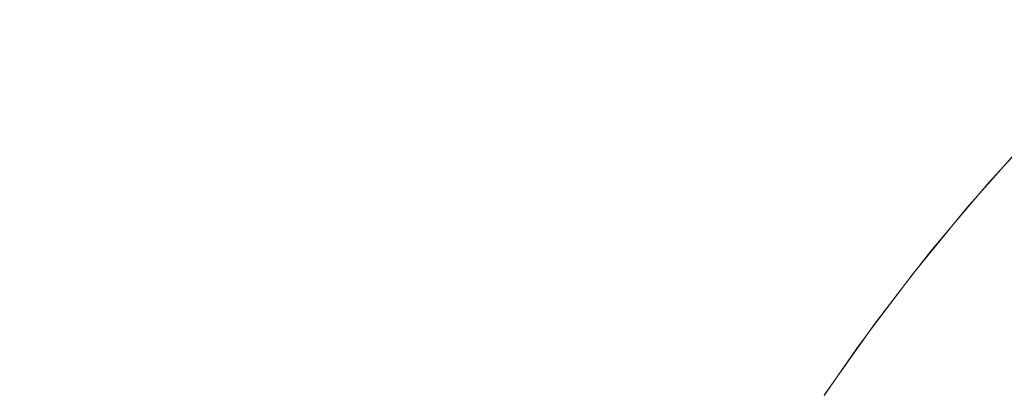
# Model space of a CAD drawing. Header units: centimetres. Extents: x -25.9 to 27.4, y -21.7 to -19.9.
# Tile 151 of 202: x 9.4921 to 9.5382, y -19.9039 to -19.8863. Entities that reach past the tile are written whole.
import ezdxf

# ---------------------------------------------------------------- set-up
doc = ezdxf.new("R2010")
doc.units = ezdxf.units.CM
doc.header["$LTSCALE"] = 2.54
doc.layers.add('Lucido design-1', color=7, linetype='Continuous')

# ---------------------------------------------------------------- blocks, each defined once
blk = doc.blocks.new('Gruppo-5-1')
at = {"color": 7, "linetype": 'Continuous', "lineweight": 9}
for points, invisible_edges in [([(9.514183, -19.883641, 876.010859), (9.517888, -19.883641, 876.006464), (9.515505, -19.88634, 876.004539), (9.511883, -19.88634, 876.008835)], 15), ([(9.517888, -19.883641, 876.006464), (9.521404, -19.883641, 876.001915), (9.518941, -19.88634, 876.000093), (9.515505, -19.88634, 876.004539)], 15), ([(9.521404, -19.883641, 876.001915), (9.524724, -19.883641, 875.997221), (9.522186, -19.88634, 875.995506), (9.518941, -19.88634, 876.000093)], 15), ([(9.524724, -19.883641, 875.997221), (9.527842, -19.883641, 875.992391), (9.525233, -19.88634, 875.990784), (9.522186, -19.88634, 875.995506)], 15), ([(9.527842, -19.883641, 875.992391), (9.530751, -19.883641, 875.987432), (9.528077, -19.88634, 875.985938), (9.525233, -19.88634, 875.990784)], 15), ([(9.530751, -19.883641, 875.987432), (9.533448, -19.883641, 875.982355), (9.530713, -19.88634, 875.980976), (9.528077, -19.88634, 875.985938)], 15), ([(9.533448, -19.883641, 875.982355), (9.535927, -19.883641, 875.977167), (9.533135, -19.88634, 875.975906), (9.530713, -19.88634, 875.980976)], 15), ([(9.535927, -19.883641, 875.977167), (9.538183, -19.883641, 875.97188), (9.535341, -19.88634, 875.970737), (9.533135, -19.88634, 875.975906)], 15), ([(9.538183, -19.883641, 875.97188), (9.540213, -19.883641, 875.966501), (9.537325, -19.88634, 875.96548), (9.535341, -19.88634, 875.970737)], 15), ([(9.540213, -19.883641, 875.966501), (9.542013, -19.883641, 875.961041), (9.539084, -19.88634, 875.960144), (9.537325, -19.88634, 875.96548)], 15), ([(27.312519, -19.889175, 876.39198), (27.312519, -19.886273, 876.388942), (-25.787481, -19.886273, 876.388942), (-25.787481, -19.889175, 876.39198)], 10), ([(9.491229, -19.88634, 876.027806), (9.495674, -19.88634, 876.02437), (9.493822, -19.88916, 876.022076), (9.489476, -19.88916, 876.025436)], 15), ([(9.495674, -19.88634, 876.02437), (9.49997, -19.88634, 876.020748), (9.498023, -19.88916, 876.018535), (9.493822, -19.88916, 876.022076)], 15), ([(9.49997, -19.88634, 876.020748), (9.504109, -19.88634, 876.016947), (9.502069, -19.88916, 876.014818), (9.498023, -19.88916, 876.018535)], 15), ([(9.504109, -19.88634, 876.016947), (9.508082, -19.88634, 876.012973), (9.505954, -19.88916, 876.010934), (9.502069, -19.88916, 876.014818)], 15), ([(9.508082, -19.88634, 876.012973), (9.511883, -19.88634, 876.008835), (9.50967, -19.88916, 876.006887), (9.505954, -19.88916, 876.010934)], 15), ([(9.511883, -19.88634, 876.008835), (9.515505, -19.88634, 876.004539), (9.513211, -19.88916, 876.002687), (9.50967, -19.88916, 876.006887)], 15), ([(9.515505, -19.88634, 876.004539), (9.518941, -19.88634, 876.000093), (9.516571, -19.88916, 875.99834), (9.513211, -19.88916, 876.002687)], 15), ([(9.518941, -19.88634, 876.000093), (9.522186, -19.88634, 875.995506), (9.519744, -19.88916, 875.993855), (9.516571, -19.88916, 875.99834)], 15), ([(9.522186, -19.88634, 875.995506), (9.525233, -19.88634, 875.990784), (9.522723, -19.88916, 875.989239), (9.519744, -19.88916, 875.993855)], 15), ([(9.525233, -19.88634, 875.990784), (9.528077, -19.88634, 875.985938), (9.525503, -19.88916, 875.9845), (9.522723, -19.88916, 875.989239)], 15), ([(9.528077, -19.88634, 875.985938), (9.530713, -19.88634, 875.980976), (9.52808, -19.88916, 875.979648), (9.525503, -19.88916, 875.9845)], 15), ([(9.530713, -19.88634, 875.980976), (9.533135, -19.88634, 875.975906), (9.530449, -19.88916, 875.974691), (9.52808, -19.88916, 875.979648)], 15), ([(9.533135, -19.88634, 875.975906), (9.535341, -19.88634, 875.970737), (9.532605, -19.88916, 875.969638), (9.530449, -19.88916, 875.974691)], 15), ([(9.535341, -19.88634, 875.970737), (9.537325, -19.88634, 875.96548), (9.534545, -19.88916, 875.964498), (9.532605, -19.88916, 875.969638)], 15), ([(9.537325, -19.88634, 875.96548), (9.539084, -19.88634, 875.960144), (9.536265, -19.88916, 875.95928), (9.534545, -19.88916, 875.964498)], 15), ([(9.539084, -19.88634, 875.960144), (9.540615, -19.88634, 875.954737), (9.537762, -19.88916, 875.953994), (9.536265, -19.88916, 875.95928)], 15), ([(9.540615, -19.88634, 875.954737), (9.541915, -19.88634, 875.94927), (9.539033, -19.88916, 875.948649), (9.537762, -19.88916, 875.953994)], 15), ([(-25.787481, -19.889175, 876.39198), (-25.787481, -19.889292, 876.392092), (27.312519, -19.889292, 876.392092), (27.312519, -19.889175, 876.39198)], 10), ([(9.489476, -19.88916, 876.025436), (9.493822, -19.88916, 876.022076), (9.492046, -19.892095, 876.019876), (9.487794, -19.892095, 876.023162)], 15), ([(9.493822, -19.88916, 876.022076), (9.498023, -19.88916, 876.018535), (9.496154, -19.892095, 876.016412), (9.492046, -19.892095, 876.019876)], 15), ([(9.498023, -19.88916, 876.018535), (9.502069, -19.88916, 876.014818), (9.500112, -19.892095, 876.012777), (9.496154, -19.892095, 876.016412)], 15), ([(9.502069, -19.88916, 876.014818), (9.505954, -19.88916, 876.010934), (9.503912, -19.892095, 876.008977), (9.500112, -19.892095, 876.012777)], 15), ([(9.505954, -19.88916, 876.010934), (9.50967, -19.88916, 876.006887), (9.507547, -19.892095, 876.005019), (9.503912, -19.892095, 876.008977)], 15), ([(9.50967, -19.88916, 876.006887), (9.513211, -19.88916, 876.002687), (9.511011, -19.892095, 876.000911), (9.507547, -19.892095, 876.005019)], 15), ([(9.513211, -19.88916, 876.002687), (9.516571, -19.88916, 875.99834), (9.514298, -19.892095, 875.996659), (9.511011, -19.892095, 876.000911)], 15), ([(9.516571, -19.88916, 875.99834), (9.519744, -19.88916, 875.993855), (9.517401, -19.892095, 875.992271), (9.514298, -19.892095, 875.996659)], 15), ([(9.519744, -19.88916, 875.993855), (9.522723, -19.88916, 875.989239), (9.520315, -19.892095, 875.987756), (9.517401, -19.892095, 875.992271)], 15), ([(9.522723, -19.88916, 875.989239), (9.525503, -19.88916, 875.9845), (9.523035, -19.892095, 875.983121), (9.520315, -19.892095, 875.987756)], 15), ([(9.525503, -19.88916, 875.9845), (9.52808, -19.88916, 875.979648), (9.525555, -19.892095, 875.978375), (9.523035, -19.892095, 875.983121)], 15), ([(9.52808, -19.88916, 875.979648), (9.530449, -19.88916, 875.974691), (9.527872, -19.892095, 875.973527), (9.525555, -19.892095, 875.978375)], 15), ([(9.530449, -19.88916, 875.974691), (9.532605, -19.88916, 875.969638), (9.529981, -19.892095, 875.968584), (9.527872, -19.892095, 875.973527)], 15), ([(9.532605, -19.88916, 875.969638), (9.534545, -19.88916, 875.964498), (9.531879, -19.892095, 875.963556), (9.529981, -19.892095, 875.968584)], 15), ([(9.534545, -19.88916, 875.964498), (9.536265, -19.88916, 875.95928), (9.533561, -19.892095, 875.958452), (9.531879, -19.892095, 875.963556)], 15), ([(9.536265, -19.88916, 875.95928), (9.537762, -19.88916, 875.953994), (9.535025, -19.892095, 875.953282), (9.533561, -19.892095, 875.958452)], 15), ([(9.537762, -19.88916, 875.953994), (9.539033, -19.88916, 875.948649), (9.536269, -19.892095, 875.948054), (9.535025, -19.892095, 875.953282)], 15), ([(9.539033, -19.88916, 875.948649), (9.540076, -19.88916, 875.943255), (9.537289, -19.892095, 875.942777), (9.536269, -19.892095, 875.948054)], 15), ([(9.540076, -19.88916, 875.943255), (9.54089, -19.88916, 875.937822), (9.538085, -19.892095, 875.937463), (9.537289, -19.892095, 875.942777)], 15), ([(9.54089, -19.88916, 875.937822), (9.541472, -19.88916, 875.932359), (9.538654, -19.892095, 875.932119), (9.538085, -19.892095, 875.937463)], 15), ([(27.312519, -19.892218, 876.394906), (27.312519, -19.889292, 876.392092), (-25.787481, -19.889292, 876.392092), (-25.787481, -19.892218, 876.394906)], 10), ([(9.540392, -19.890872, 875.717024), (9.537523, -19.893995, 875.717024), (9.537452, -19.893933, 875.721383), (9.539012, -19.892233, 875.721383)], 11), ([(9.537523, -19.893995, 875.717024), (9.540392, -19.890872, 875.717024), (9.540584, -19.891056, 875.712891), (9.537723, -19.894171, 875.712891)], 15), ([(9.537723, -19.894171, 875.712891), (9.540584, -19.891056, 875.712891), (9.540899, -19.891358, 875.708777), (9.53805, -19.89446, 875.708777)], 15), ([(9.53805, -19.89446, 875.708777), (9.540899, -19.891358, 875.708777), (9.541337, -19.891777, 875.704687), (9.538505, -19.89486, 875.704687)], 15), ([(-25.787481, -19.892218, 876.394906), (-25.787481, -19.892445, 876.395107), (27.312519, -19.892445, 876.395107), (27.312519, -19.892218, 876.394906)], 10), ([(27.312519, -19.895386, 876.397705), (27.312519, -19.892445, 876.395107), (-25.787481, -19.892445, 876.395107), (-25.787481, -19.895386, 876.397705)], 10), ([(9.492046, -19.892095, 876.019876), (9.496154, -19.892095, 876.016412), (9.494368, -19.895139, 876.014383), (9.490348, -19.895139, 876.017773)], 15), ([(9.496154, -19.892095, 876.016412), (9.500112, -19.892095, 876.012777), (9.498242, -19.895139, 876.010825), (9.494368, -19.895139, 876.014383)], 15), ([(9.500112, -19.892095, 876.012777), (9.503912, -19.892095, 876.008977), (9.50196, -19.895139, 876.007106), (9.498242, -19.895139, 876.010825)], 15), ([(9.503912, -19.892095, 876.008977), (9.507547, -19.892095, 876.005019), (9.505518, -19.895139, 876.003233), (9.50196, -19.895139, 876.007106)], 15), ([(9.507547, -19.892095, 876.005019), (9.511011, -19.892095, 876.000911), (9.508908, -19.895139, 875.999212), (9.505518, -19.895139, 876.003233)], 15), ([(9.511011, -19.892095, 876.000911), (9.514298, -19.892095, 875.996659), (9.512124, -19.895139, 875.995051), (9.508908, -19.895139, 875.999212)], 15), ([(9.514298, -19.892095, 875.996659), (9.517401, -19.892095, 875.992271), (9.515161, -19.895139, 875.990758), (9.512124, -19.895139, 875.995051)], 15), ([(9.517401, -19.892095, 875.992271), (9.520315, -19.892095, 875.987756), (9.518013, -19.895139, 875.986339), (9.515161, -19.895139, 875.990758)], 15), ([(9.520315, -19.892095, 875.987756), (9.523035, -19.892095, 875.983121), (9.520675, -19.895139, 875.981803), (9.518013, -19.895139, 875.986339)], 15), ([(9.523035, -19.892095, 875.983121), (9.525555, -19.892095, 875.978375), (9.523141, -19.895139, 875.977158), (9.520675, -19.895139, 875.981803)], 15), ([(9.525555, -19.892095, 875.978375), (9.527872, -19.892095, 875.973527), (9.525409, -19.895139, 875.972413), (9.523141, -19.895139, 875.977158)], 15), ([(9.527872, -19.892095, 875.973527), (9.529981, -19.892095, 875.968584), (9.527473, -19.895139, 875.967576), (9.525409, -19.895139, 875.972413)], 15), ([(9.529981, -19.892095, 875.968584), (9.531879, -19.892095, 875.963556), (9.52933, -19.895139, 875.962655), (9.527473, -19.895139, 875.967576)], 15), ([(9.531879, -19.892095, 875.963556), (9.533561, -19.892095, 875.958452), (9.530976, -19.895139, 875.957661), (9.52933, -19.895139, 875.962655)], 15), ([(9.533561, -19.892095, 875.958452), (9.535025, -19.892095, 875.953282), (9.532409, -19.895139, 875.9526), (9.530976, -19.895139, 875.957661)], 15), ([(9.535025, -19.892095, 875.953282), (9.536269, -19.892095, 875.948054), (9.533626, -19.895139, 875.947484), (9.532409, -19.895139, 875.9526)], 15), ([(9.536269, -19.892095, 875.948054), (9.537289, -19.892095, 875.942777), (9.534625, -19.895139, 875.942321), (9.533626, -19.895139, 875.947484)], 15), ([(9.537289, -19.892095, 875.942777), (9.538085, -19.892095, 875.937463), (9.535403, -19.895139, 875.937119), (9.534625, -19.895139, 875.942321)], 15), ([(9.538085, -19.892095, 875.937463), (9.538654, -19.892095, 875.932119), (9.53596, -19.895139, 875.93189), (9.535403, -19.895139, 875.937119)], 15), ([(9.538654, -19.892095, 875.932119), (9.538996, -19.892095, 875.926756), (9.536295, -19.895139, 875.926641), (9.53596, -19.895139, 875.93189)], 15), ([(9.538998, -19.89222, 875.921383), (9.536407, -19.895139, 875.921383), (9.536295, -19.895139, 875.926641), (9.538996, -19.892095, 875.926756)], 14), ([(9.537452, -19.893933, 875.721383), (9.536407, -19.895139, 875.921383), (9.538998, -19.89222, 875.921383)], 9), ([(9.538998, -19.89222, 875.921383), (9.539012, -19.892233, 875.721383), (9.537452, -19.893933, 875.721383)], 9), ([(9.537523, -19.893995, 875.717024), (9.534789, -19.897238, 875.717024), (9.534715, -19.897178, 875.721383), (9.536214, -19.8954, 875.721383)], 11), ([(9.534789, -19.897238, 875.717024), (9.537523, -19.893995, 875.717024), (9.537723, -19.894171, 875.712891), (9.534996, -19.897405, 875.712891)], 15), ([(9.534996, -19.897405, 875.712891), (9.537723, -19.894171, 875.712891), (9.53805, -19.89446, 875.708777), (9.535336, -19.897679, 875.708777)], 15), ([(9.537452, -19.893933, 875.721383), (9.536214, -19.8954, 875.721383), (9.536202, -19.895389, 875.921383), (9.536407, -19.895139, 875.921383)], 10), ([(9.536214, -19.8954, 875.721383), (9.537452, -19.893933, 875.721383), (9.537523, -19.893995, 875.717024)], 10), ([(9.535336, -19.897679, 875.708777), (9.53805, -19.89446, 875.708777), (9.538505, -19.89486, 875.704687), (9.535807, -19.89806, 875.704687)], 15), ([(9.490348, -19.895139, 876.017773), (9.494368, -19.895139, 876.014383), (9.492667, -19.898288, 876.01245), (9.48873, -19.898288, 876.015769)], 15), ([(9.494368, -19.895139, 876.014383), (9.498242, -19.895139, 876.010825), (9.49646, -19.898288, 876.008966), (9.492667, -19.898288, 876.01245)], 15), ([(9.498242, -19.895139, 876.010825), (9.50196, -19.895139, 876.007106), (9.500102, -19.898288, 876.005325), (9.49646, -19.898288, 876.008966)], 15), ([(9.50196, -19.895139, 876.007106), (9.505518, -19.895139, 876.003233), (9.503585, -19.898288, 876.001532), (9.500102, -19.898288, 876.005325)], 15), ([(9.505518, -19.895139, 876.003233), (9.508908, -19.895139, 875.999212), (9.506905, -19.898288, 875.997595), (9.503585, -19.898288, 876.001532)], 15), ([(9.508908, -19.895139, 875.999212), (9.512124, -19.895139, 875.995051), (9.510054, -19.898288, 875.99352), (9.506905, -19.898288, 875.997595)], 15), ([(9.512124, -19.895139, 875.995051), (9.515161, -19.895139, 875.990758), (9.513028, -19.898288, 875.989316), (9.510054, -19.898288, 875.99352)], 15), ([(9.515161, -19.895139, 875.990758), (9.518013, -19.895139, 875.986339), (9.51582, -19.898288, 875.984989), (9.513028, -19.898288, 875.989316)], 15), ([(9.518013, -19.895139, 875.986339), (9.520675, -19.895139, 875.981803), (9.518427, -19.898288, 875.980547), (9.51582, -19.898288, 875.984989)], 15), ([(9.520675, -19.895139, 875.981803), (9.523141, -19.895139, 875.977158), (9.520842, -19.898288, 875.975999), (9.518427, -19.898288, 875.980547)], 15), ([(9.523141, -19.895139, 875.977158), (9.525409, -19.895139, 875.972413), (9.523063, -19.898288, 875.971352), (9.520842, -19.898288, 875.975999)], 15), ([(9.525409, -19.895139, 875.972413), (9.527473, -19.895139, 875.967576), (9.525084, -19.898288, 875.966616), (9.523063, -19.898288, 875.971352)], 15), ([(9.527473, -19.895139, 875.967576), (9.52933, -19.895139, 875.962655), (9.526902, -19.898288, 875.961798), (9.525084, -19.898288, 875.966616)], 15), ([(9.52933, -19.895139, 875.962655), (9.530976, -19.895139, 875.957661), (9.528514, -19.898288, 875.956907), (9.526902, -19.898288, 875.961798)], 15), ([(9.530976, -19.895139, 875.957661), (9.532409, -19.895139, 875.9526), (9.529917, -19.898288, 875.951952), (9.528514, -19.898288, 875.956907)], 15), ([(9.532409, -19.895139, 875.9526), (9.533626, -19.895139, 875.947484), (9.531109, -19.898288, 875.946942), (9.529917, -19.898288, 875.951952)], 15), ([(9.533626, -19.895139, 875.947484), (9.534625, -19.895139, 875.942321), (9.532087, -19.898288, 875.941885), (9.531109, -19.898288, 875.946942)], 15), ([(9.534625, -19.895139, 875.942321), (9.535403, -19.895139, 875.937119), (9.532849, -19.898288, 875.936792), (9.532087, -19.898288, 875.941885)], 15), ([(9.535403, -19.895139, 875.937119), (9.53596, -19.895139, 875.93189), (9.533395, -19.898288, 875.931672), (9.532849, -19.898288, 875.936792)], 15), ([(9.53596, -19.895139, 875.93189), (9.536295, -19.895139, 875.926641), (9.533723, -19.898288, 875.926532), (9.533395, -19.898288, 875.931672)], 15), ([(9.536202, -19.895389, 875.921383), (9.533832, -19.898288, 875.921383), (9.533723, -19.898288, 875.926532), (9.536295, -19.895139, 875.926641)], 14), ([(9.535807, -19.89806, 875.704687), (9.538505, -19.89486, 875.704687), (9.539086, -19.895371, 875.70063), (9.536409, -19.898546, 875.70063)], 15), ([(9.536295, -19.895139, 875.926641), (9.536407, -19.895139, 875.921383), (9.536202, -19.895389, 875.921383)], 9), ([(-25.787481, -19.895386, 876.397705), (-25.787481, -19.895726, 876.397981), (27.312519, -19.895726, 876.397981), (27.312519, -19.895386, 876.397705)], 10), ([(27.312519, -19.898655, 876.400357), (27.312519, -19.895726, 876.397981), (-25.787481, -19.895726, 876.397981), (-25.787481, -19.898655, 876.400357)], 10), ([(9.534715, -19.897178, 875.721383), (9.533832, -19.898288, 875.921383), (9.536202, -19.895389, 875.921383)], 9), ([(9.536202, -19.895389, 875.921383), (9.536214, -19.8954, 875.721383), (9.534715, -19.897178, 875.721383)], 9), ([(9.536409, -19.898546, 875.70063), (9.539086, -19.895371, 875.70063), (9.539791, -19.895992, 875.696612), (9.53714, -19.899136, 875.696612)], 15), ([(9.53714, -19.899136, 875.696612), (9.539791, -19.895992, 875.696612), (9.54062, -19.896721, 875.692639), (9.537999, -19.899829, 875.692639)], 15), ([(9.537999, -19.899829, 875.692639), (9.54062, -19.896721, 875.692639), (9.541569, -19.897557, 875.688718), (9.538983, -19.900624, 875.688718)], 15), ([(9.532185, -19.900451, 875.721383), (9.533563, -19.898668, 875.721383), (9.534789, -19.897238, 875.717024), (9.532196, -19.900593, 875.717024)], 14), ([(9.532196, -19.900593, 875.717024), (9.534789, -19.897238, 875.717024), (9.534996, -19.897405, 875.712891), (9.53241, -19.900751, 875.712891)], 15), ([(9.53241, -19.900751, 875.712891), (9.534996, -19.897405, 875.712891), (9.535336, -19.897679, 875.708777), (9.532761, -19.901011, 875.708777)], 15), ([(9.534715, -19.897178, 875.721383), (9.533563, -19.898668, 875.721383), (9.533552, -19.89866, 875.921383), (9.533832, -19.898288, 875.921383)], 10), ([(9.533563, -19.898668, 875.721383), (9.534715, -19.897178, 875.721383), (9.534789, -19.897238, 875.717024)], 10), ([(9.532761, -19.901011, 875.708777), (9.535336, -19.897679, 875.708777), (9.535807, -19.89806, 875.704687), (9.533248, -19.901371, 875.704687)], 15), ([(9.48873, -19.898288, 876.015769), (9.492667, -19.898288, 876.01245), (9.491031, -19.901584, 876.01059), (9.487174, -19.901584, 876.013842)], 15), ([(9.492667, -19.898288, 876.01245), (9.49646, -19.898288, 876.008966), (9.494746, -19.901584, 876.007178), (9.491031, -19.901584, 876.01059)], 15), ([(9.49646, -19.898288, 876.008966), (9.500102, -19.898288, 876.005325), (9.498313, -19.901584, 876.003611), (9.494746, -19.901584, 876.007178)], 15), ([(9.500102, -19.898288, 876.005325), (9.503585, -19.898288, 876.001532), (9.501726, -19.901584, 875.999895), (9.498313, -19.901584, 876.003611)], 15), ([(9.503585, -19.898288, 876.001532), (9.506905, -19.898288, 875.997595), (9.504977, -19.901584, 875.996039), (9.501726, -19.901584, 875.999895)], 15), ([(9.506905, -19.898288, 875.997595), (9.510054, -19.898288, 875.99352), (9.508062, -19.901584, 875.992047), (9.504977, -19.901584, 875.996039)], 15), ([(9.510054, -19.898288, 875.99352), (9.513028, -19.898288, 875.989316), (9.510975, -19.901584, 875.987929), (9.508062, -19.901584, 875.992047)], 15), ([(9.513028, -19.898288, 875.989316), (9.51582, -19.898288, 875.984989), (9.513711, -19.901584, 875.98369), (9.510975, -19.901584, 875.987929)], 15), ([(9.51582, -19.898288, 875.984989), (9.518427, -19.898288, 875.980547), (9.516264, -19.901584, 875.979339), (9.513711, -19.901584, 875.98369)], 15), ([(9.518427, -19.898288, 875.980547), (9.520842, -19.898288, 875.975999), (9.51863, -19.901584, 875.974884), (9.516264, -19.901584, 875.979339)], 15), ([(9.520842, -19.898288, 875.975999), (9.523063, -19.898288, 875.971352), (9.520805, -19.901584, 875.970332), (9.51863, -19.901584, 875.974884)], 15), ([(9.523063, -19.898288, 875.971352), (9.525084, -19.898288, 875.966616), (9.522785, -19.901584, 875.965692), (9.520805, -19.901584, 875.970332)], 15), ([(9.525084, -19.898288, 875.966616), (9.526902, -19.898288, 875.961798), (9.524566, -19.901584, 875.960972), (9.522785, -19.901584, 875.965692)], 15), ([(9.526902, -19.898288, 875.961798), (9.528514, -19.898288, 875.956907), (9.526146, -19.901584, 875.956181), (9.524566, -19.901584, 875.960972)], 15), ([(9.528514, -19.898288, 875.956907), (9.529917, -19.898288, 875.951952), (9.52752, -19.901584, 875.951327), (9.526146, -19.901584, 875.956181)], 15), ([(9.529917, -19.898288, 875.951952), (9.531109, -19.898288, 875.946942), (9.528687, -19.901584, 875.94642), (9.52752, -19.901584, 875.951327)], 15), ([(9.531109, -19.898288, 875.946942), (9.532087, -19.898288, 875.941885), (9.529645, -19.901584, 875.941467), (9.528687, -19.901584, 875.94642)], 15), ([(9.532087, -19.898288, 875.941885), (9.532849, -19.898288, 875.936792), (9.530392, -19.901584, 875.936478), (9.529645, -19.901584, 875.941467)], 15), ([(9.532849, -19.898288, 875.936792), (9.533395, -19.898288, 875.931672), (9.530927, -19.901584, 875.931461), (9.530392, -19.901584, 875.936478)], 15), ([(9.533395, -19.898288, 875.931672), (9.533723, -19.898288, 875.926532), (9.531248, -19.901584, 875.926427), (9.530927, -19.901584, 875.931461)], 15), ([(9.533552, -19.89866, 875.921383), (9.532199, -19.900461, 875.921383), (9.531248, -19.901584, 875.926427), (9.533723, -19.898288, 875.926532)], 14), ([(9.533248, -19.901371, 875.704687), (9.535807, -19.89806, 875.704687), (9.536409, -19.898546, 875.70063), (9.53387, -19.901831, 875.70063)], 15), ([(9.533723, -19.898288, 875.926532), (9.533832, -19.898288, 875.921383), (9.533552, -19.89866, 875.921383)], 9), ([(-25.787481, -19.898655, 876.400357), (-25.787481, -19.899127, 876.400715), (27.312519, -19.899127, 876.400715), (27.312519, -19.898655, 876.400357)], 10), ([(9.533563, -19.898668, 875.721383), (9.532185, -19.900451, 875.721383), (9.532199, -19.900461, 875.921383)], 10), ([(9.532199, -19.900461, 875.921383), (9.533552, -19.89866, 875.921383), (9.533563, -19.898668, 875.721383)], 10), ([(9.53387, -19.901831, 875.70063), (9.536409, -19.898546, 875.70063), (9.53714, -19.899136, 875.696612), (9.534625, -19.90239, 875.696612)], 15), ([(27.312519, -19.90045, 876.401719), (27.312519, -19.899127, 876.400715), (-25.787481, -19.899127, 876.400715), (-25.787481, -19.90045, 876.401719)], 10), ([(9.534625, -19.90239, 875.696612), (9.53714, -19.899136, 875.696612), (9.537999, -19.899829, 875.692639), (9.535512, -19.903046, 875.692639)], 15), ([(9.535512, -19.903046, 875.692639), (9.537999, -19.899829, 875.692639), (9.538983, -19.900624, 875.688718), (9.536529, -19.903799, 875.688718)], 15), ([(-25.787481, -19.90045, 876.401719), (-25.787481, -19.902654, 876.403282), (27.312519, -19.902654, 876.403282), (27.312519, -19.90045, 876.401719)], 10), ([(9.529734, -19.903909, 875.721383), (9.532119, -19.900537, 875.721383), (9.532196, -19.900593, 875.717024), (9.529747, -19.904056, 875.717024)], 14), ([(9.532119, -19.900537, 875.721383), (9.529734, -19.903909, 875.721383), (9.529746, -19.903918, 875.921383)], 10), ([(9.532119, -19.900537, 875.721383), (9.529746, -19.903918, 875.921383), (9.531355, -19.901584, 875.921383)], 9), ([(9.529747, -19.904056, 875.717024), (9.532196, -19.900593, 875.717024), (9.53241, -19.900751, 875.712891), (9.529967, -19.904205, 875.712891)], 15), ([(9.529967, -19.904205, 875.712891), (9.53241, -19.900751, 875.712891), (9.532761, -19.901011, 875.708777), (9.530329, -19.904449, 875.708777)], 15), ([(9.532199, -19.900461, 875.921383), (9.531355, -19.901584, 875.921383), (9.531248, -19.901584, 875.926427)], 10), ([(9.531355, -19.901584, 875.921383), (9.532199, -19.900461, 875.921383), (9.532185, -19.900451, 875.721383), (9.532119, -19.900537, 875.721383)], 10), ([(9.532196, -19.900593, 875.717024), (9.532119, -19.900537, 875.721383), (9.532185, -19.900451, 875.721383)], 9), ([(9.536529, -19.903799, 875.688718), (9.538983, -19.900624, 875.688718), (9.540091, -19.901519, 875.684856), (9.537675, -19.904646, 875.684856)], 15), ([(9.530329, -19.904449, 875.708777), (9.532761, -19.901011, 875.708777), (9.533248, -19.901371, 875.704687), (9.530831, -19.904789, 875.704687)], 15), ([(9.491031, -19.901584, 876.01059), (9.494746, -19.901584, 876.007178), (9.493152, -19.904926, 876.005515), (9.489509, -19.904926, 876.008861)], 15), ([(9.494746, -19.901584, 876.007178), (9.498313, -19.901584, 876.003611), (9.49665, -19.904926, 876.002017), (9.493152, -19.904926, 876.005515)], 15), ([(9.498313, -19.901584, 876.003611), (9.501726, -19.901584, 875.999895), (9.499996, -19.904926, 875.998373), (9.49665, -19.904926, 876.002017)], 15), ([(9.501726, -19.901584, 875.999895), (9.504977, -19.901584, 875.996039), (9.503185, -19.904926, 875.994591), (9.499996, -19.904926, 875.998373)], 15), ([(9.504977, -19.901584, 875.996039), (9.508062, -19.901584, 875.992047), (9.50621, -19.904926, 875.990677), (9.503185, -19.904926, 875.994591)], 15), ([(9.508062, -19.901584, 875.992047), (9.510975, -19.901584, 875.987929), (9.509067, -19.904926, 875.986639), (9.50621, -19.904926, 875.990677)], 15), ([(9.510975, -19.901584, 875.987929), (9.513711, -19.901584, 875.98369), (9.511749, -19.904926, 875.982482), (9.509067, -19.904926, 875.986639)], 15), ([(9.513711, -19.901584, 875.98369), (9.516264, -19.901584, 875.979339), (9.514253, -19.904926, 875.978216), (9.511749, -19.904926, 875.982482)], 15), ([(9.516264, -19.901584, 875.979339), (9.51863, -19.901584, 875.974884), (9.516573, -19.904926, 875.973847), (9.514253, -19.904926, 875.978216)], 15), ([(9.51863, -19.901584, 875.974884), (9.520805, -19.901584, 875.970332), (9.518706, -19.904926, 875.969383), (9.516573, -19.904926, 875.973847)], 15), ([(9.520805, -19.901584, 875.970332), (9.522785, -19.901584, 875.965692), (9.520648, -19.904926, 875.964833), (9.518706, -19.904926, 875.969383)], 15), ([(9.522785, -19.901584, 875.965692), (9.524566, -19.901584, 875.960972), (9.522394, -19.904926, 875.960205), (9.520648, -19.904926, 875.964833)], 15), ([(9.524566, -19.901584, 875.960972), (9.526146, -19.901584, 875.956181), (9.523943, -19.904926, 875.955507), (9.522394, -19.904926, 875.960205)], 15), ([(9.526146, -19.901584, 875.956181), (9.52752, -19.901584, 875.951327), (9.525291, -19.904926, 875.950747), (9.523943, -19.904926, 875.955507)], 15), ([(9.52752, -19.901584, 875.951327), (9.528687, -19.901584, 875.94642), (9.526435, -19.904926, 875.945934), (9.525291, -19.904926, 875.950747)], 15), ([(9.528687, -19.901584, 875.94642), (9.529645, -19.901584, 875.941467), (9.527375, -19.904926, 875.941078), (9.526435, -19.904926, 875.945934)], 15), ([(9.529645, -19.901584, 875.941467), (9.530392, -19.901584, 875.936478), (9.528107, -19.904926, 875.936185), (9.527375, -19.904926, 875.941078)], 15), ([(9.530392, -19.901584, 875.936478), (9.530927, -19.901584, 875.931461), (9.528631, -19.904926, 875.931266), (9.528107, -19.904926, 875.936185)], 15), ([(9.530927, -19.901584, 875.931461), (9.531248, -19.901584, 875.926427), (9.528946, -19.904926, 875.926329), (9.528631, -19.904926, 875.931266)], 15), ([(9.528946, -19.904926, 875.926329), (9.531248, -19.901584, 875.926427), (9.531355, -19.901584, 875.921383), (9.529746, -19.903918, 875.921383)], 11), ([(9.530831, -19.904789, 875.704687), (9.533248, -19.901371, 875.704687), (9.53387, -19.901831, 875.70063), (9.531472, -19.905222, 875.70063)], 15), ([(9.537675, -19.904646, 875.684856), (9.540091, -19.901519, 875.684856), (9.541321, -19.902512, 875.68106), (9.538945, -19.905585, 875.68106)], 15), ([(9.531472, -19.905222, 875.70063), (9.53387, -19.901831, 875.70063), (9.534625, -19.90239, 875.696612), (9.53225, -19.905748, 875.696612)], 15), ([(9.53225, -19.905748, 875.696612), (9.534625, -19.90239, 875.696612), (9.535512, -19.903046, 875.692639), (9.533164, -19.906366, 875.692639)], 15), ([(27.312519, -19.903908, 876.40417), (27.312519, -19.902654, 876.403282), (-25.787481, -19.902654, 876.403282), (-25.787481, -19.903908, 876.40417)], 10), ([(9.533164, -19.906366, 875.692639), (9.535512, -19.903046, 875.692639), (9.536529, -19.903799, 875.688718), (9.534213, -19.907074, 875.688718)], 15), ([(-25.787481, -19.903908, 876.40417), (-25.787481, -19.906281, 876.405706), (27.312519, -19.906281, 876.405706), (27.312519, -19.903908, 876.40417)], 10), ([(9.534213, -19.907074, 875.688718), (9.536529, -19.903799, 875.688718), (9.537675, -19.904646, 875.684856), (9.535393, -19.907872, 875.684856)], 15)]:
    blk.add_3dface(points, dxfattribs=dict(at, invisible_edges=invisible_edges))

msp = doc.modelspace()

# ---------------------------------------------------------------- block references
at = {"layer": 'Lucido design-1', "color": 7}
msp.add_blockref('Gruppo-5-1', (0, 0), dxfattribs=at)

doc.saveas('drawing.dxf')
